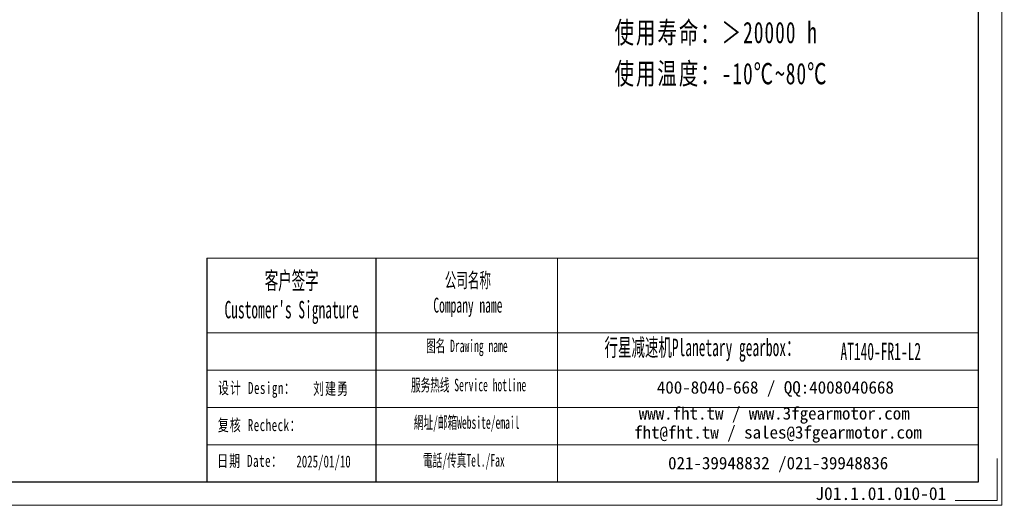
# Model space of a CAD drawing. Header units: millimetres. Extents: x 11 to 931, y 0 to 647.
# Tile 4 of 5: x 471 to 931, y 0 to 227. Entities that reach past the tile are written whole.
import ezdxf

# ---------------------------------------------------------------- set-up
doc = ezdxf.new("R2010")
doc.units = ezdxf.units.MM
doc.layers.add('6文字层', color=3, linetype='Continuous')
doc.layers.add('7标注层', color=4, linetype='Continuous')
for name, color, linetype, lineweight in [('SLD-0', 7, 'Continuous', 18), ('图框_外框线', 7, 'Continuous', 18), ('尺寸线层', 3, 'Continuous', 18)]:
    doc.layers.add(name, color=color, linetype=linetype, lineweight=lineweight)
doc.styles.add('SLDTEXTSTYLE4', font='SimSun.ttf', dxfattribs={"width": 0.566667})
doc.styles.get("Standard").update_dxf_attribs({"font": 'SimSun.ttf'})
doc.styles.add('标准', font='SimSun.ttf', dxfattribs={"width": 0.667})
doc.styles.add('样式 1', font='SimSun.ttf')

msp = doc.modelspace()

# ---------------------------------------------------------------- linework, layer by layer
msp.add_line((637.07009, 115.44043), (637.07009, 10.87269))
at = {"layer": '7标注层', "color": 0}
msp.add_line((558.19007, 115.44043), (558.19007, 10.89057), dxfattribs=at)
at = {"layer": '图框_外框线'}
for p, q in [((558.19007, 115.44043), (637.07009, 115.44043)), ((637.07009, 115.44043), (637.07009, 10.89057)), ((637.07009, 115.44043), (918.69445, 115.44043)), ((722.05801, 115.44043), (722.05801, 10.89057)), ((558.19007, 80.55206), (637.07009, 80.55206)), ((637.07009, 80.55206), (918.69445, 80.55206)), ((558.19007, 63.10788), (918.69445, 63.10788)), ((558.19007, 45.66369), (918.69445, 45.66369)), ((558.19007, 28.21951), (918.69445, 28.21951))]:
    msp.add_line(p, q, dxfattribs=at)
at = {"layer": '图框_外框线', "color": 3}
msp.add_lwpolyline([(14.77711, 0), (929.58502, 0), (929.58502, 646.89988), (14.77711, 646.89988)], close=True, dxfattribs=at)
at = {"layer": '图框_外框线', "color": 3, "lineweight": 25}
msp.add_lwpolyline([(69.22997, 10.89057), (918.69445, 10.89057), (918.69445, 636.00931), (69.22997, 636.00931)], close=True, dxfattribs=at)
at = {"layer": '图框_外框线', "color": 3}
msp.add_lwpolyline([(927.40691, 21.78114), (927.40691, 2.17811), (907.80388, 2.17811)], dxfattribs=at)

# ---------------------------------------------------------------- texts
at = {"layer": '6文字层', "insert": (842.44595, 8.47475), "char_height": 6, "width": 43.304423, "attachment_point": 1, "style": '样式 1'}
msp.add_mtext('J01.1.01.010-01', dxfattribs=at)
at = {"layer": 'SLD-0', "color": 1, "attachment_point": 2}
for s, insert, char_height, width, style in [("{\\fSimSun|b1|i0|c134|p2;客户签字\\PCustomer's Signature}", (597.76604, 108.98595), 8.1406199, 101.2701505, 'SLDTEXTSTYLE4'), ('{\\fSimSun|b1|i0|c134|p2;公司名称\\PCompany name}', (680.10307, 108.55381), 6.9776742, 90.3390942, 'SLDTEXTSTYLE4'), ('{\\fSimSun|b1|i0|c134|p2;  \\H1.1667x;行星减速机Planetary gearbox\\fSimSun|b0|i0|c134|p2;：}', (786.82428, 77.78501), 6.9776742, 109.7423479, 'SLDTEXTSTYLE4'), ('{\\fSimSun|b1|i0|c134|p2;图名 Drawing name}', (679.62612, 77.33647), 5.8147285, 74.362727, 'SLDTEXTSTYLE4'), ('\\pt40.7031;AT140-FR1-L2', (873.03046, 75.9324), 8.1406199, 59.2431978, 'SLDTEXTSTYLE4'), ('{\\fSimSun|b1|i0|c134|p2;服务热线 Service hotline}', (680.45069, 59.05218), 5.8147285, 82.8472217, 'SLDTEXTSTYLE4'), ('{\\fNSimSun|b0|i0|c134|p49;\\T1.1;设计 \\fNSimSun|b0|i0|c0|p49;Design\\fNSimSun|b0|i0|c134|p49;：}', (581.54559, 57.57606), 5.6, 44.6273876, '标准'), ('{\\fSimSun|b0|i0|c134|p2;\\T1.1;刘建勇}', (616.18595, 57.25271), 5.6, 31.9717109, '标准'), ('{\\fSimSun|b1|i0|c134|p2;網址/邮箱Website/email}', (679.54528, 41.53331), 5.8147285, 86.2361599, 'SLDTEXTSTYLE4'), ('{\\fNSimSun|b0|i0|c134|p49;\\T1.1;复核 \\fNSimSun|b0|i0|c0|p49;Recheck\\fNSimSun|b0|i0|c134|p49;：}', (582.82326, 40.24795), 5.6, 67.1519232, '标准'), ('{\\fNSimSun|b0|i0|c134|p49;\\T1.1;日期 Date：}', (578.33967, 23.54004), 5.6, 31.9717109, '标准'), ('2025/01/10', (612.65259, 23.24924), 5.6, 31.9717109, '标准'), ('{\\fSimSun|b1|i0|c134|p2;電話/传真Tel./Fax}', (678.24252, 23.87786), 5.8147285, 87.2733282, 'SLDTEXTSTYLE4')]:
    msp.add_mtext(s, dxfattribs=dict(at, insert=insert, char_height=char_height, width=width, style=style))
at = {"layer": 'SLD-0', "color": 1, "char_height": 5.8147285, "attachment_point": 2}
for s, insert, width in [('{\\fSimSun|b1|i0|c134|p2;400-8040-668 / QQ:4008040668}', (823.78594, 57.94112), 169.2981993), ('{\\fSimSun|b1|i0|c134|p2;www.fht.tw / www.3fgearmotor.com }', (823.24979, 45.82982), 169.4887822), ('\\pt69.77674;{\\fSimSun|b1|i0|c134|p2;fht@fht.tw / sales@3fgearmotor.com }', (825.02189, 36.97553), 169.4887822), ('{\\fSimSun|b1|i0|c134|p2;021-39948832 /021-39948836 }', (825.08269, 22.60651), 129.4175066)]:
    msp.add_mtext(s, dxfattribs=dict(at, insert=insert, width=width))
at = {"layer": '尺寸线层', "insert": (748.65025, 379.16308), "char_height": 10, "width": 183.3326623, "attachment_point": 1, "line_spacing_factor": 1.15057, "style": '标准'}
msp.add_mtext('{\\T1.1;性能参数：\\P减速比：1:12-100\\P额定输出力矩：196-360 N.m\\P最大加速力矩：1.5倍额定扭矩\\P额定输入转速：3000 rpm\\P容许径向力：4800 N\\P容许轴向力：2400 N\\P回程间隙：≤12 arcmin\\P使用寿命：＞20000 h\\P使用温度：-10℃~80℃}', dxfattribs=at)

doc.saveas('drawing.dxf')
